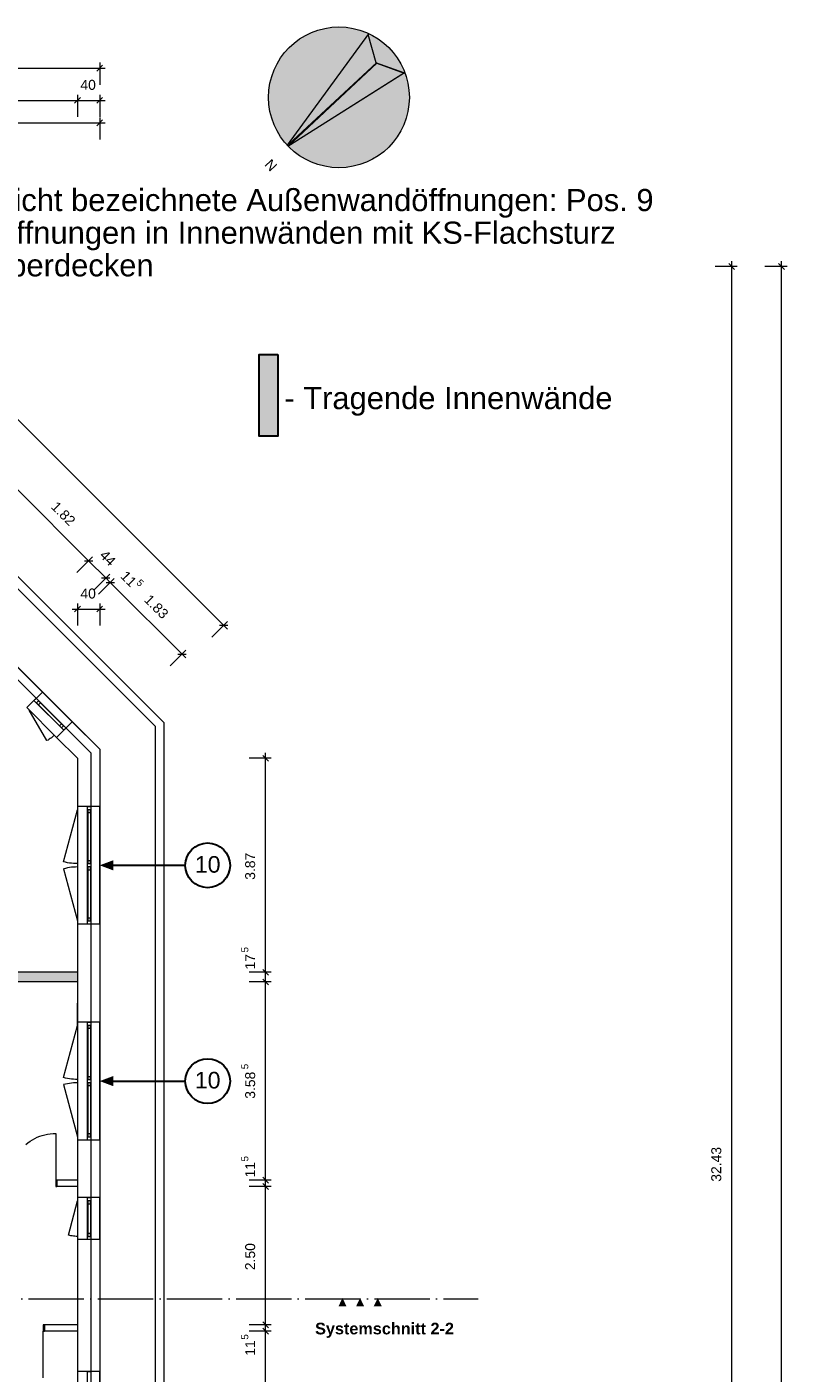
# Model space of a CAD drawing. Header units: millimetres. Extents: x -15507 to 123453, y -13113 to 44965.
# Tile 11 of 15: x 30520 to 44262, y 20459 to 44804. Entities that reach past the tile are written whole.
import ezdxf
from ezdxf.xclip import XClip

# ---------------------------------------------------------------- set-up
doc = ezdxf.new("R2010")
doc.units = ezdxf.units.MM
doc.header["$MEASUREMENT"] = 0
doc.header["$XCLIPFRAME"] = 0
doc.linetypes.add('Strichpunktlinie', pattern=[1250, 1000, -125, 0, -125])
for name, color, linetype in [('1-EG_1_0', 7, 'Continuous'), ('1-EG_1_Abschnitt 1_Erdgeschoss_Standard', 7, 'Continuous'), ('1-EG_1_EG', 7, 'Continuous'), ('T03 Cutfill', 7, 'Continuous'), ('Аннотация - Текст', 7, 'Continuous'), ('Чертеж и Рисунок', 7, 'Continuous')]:
    doc.layers.add(name, color=color, linetype=linetype)
doc.styles.add('СГЕНЕРИР_СТИЛЬ_1', font='arial.ttf')
doc.styles.add('СГЕНЕРИР_СТИЛЬ_2', font='arialbd.ttf')
doc.styles.add('СГЕНЕРИР_СТИЛЬ_5', font='arial.ttf')

# ---------------------------------------------------------------- blocks, each defined once
blk = doc.blocks.new('Чертеж_1_1', base_point=(21718, 6295))
at = {"layer": '1-EG_1_0', "linetype": 'Continuous', "lineweight": 18, "true_color": 0xf8991e}
blk.add_hatch(color=30, dxfattribs=at).paths.add_polyline_path([(26701, 28857), (26701, 25332), (27036, 24997), (27159, 25121), (26876, 25404), (26876, 27532), (31436, 27532), (31436, 27707), (26876, 27707), (26876, 28857)])
at = {"layer": '1-EG_1_EG', "linetype": 'Continuous', "lineweight": 0, "true_color": 0xffffff}
blk.add_hatch(color=7, dxfattribs=at).paths.add_polyline_path([(37434, 43530, 1), (34887, 43530, 1)])
at = {"layer": '1-EG_1_Abschnitt 1_Erdgeschoss_Standard', "color": 7, "linetype": 'Continuous', "lineweight": 18}
for p, q in [((32996, 32223), (23589, 41630)), ((31836, 31742), (23109, 40470)), ((30803, 32776), (30202, 33377)), ((30690, 32662), (30089, 33264)), ((30690, 32662), (30089, 33264)), ((30803, 32776), (30520, 32493)), ((31341, 32238), (30803, 32776)), ((30520, 32493), (31058, 31955)), ((30729, 32546), (31111, 32164)), ((30764, 32581), (31146, 32199)), ((31341, 32238), (31058, 31955)), ((31836, 31742), (31341, 32238)), ((32996, 32223), (32996, 7562)), ((31436, 31577), (31058, 31955)), ((31676, 31676), (31227, 32125)), ((31676, 31676), (31227, 32125)), ((31676, 31676), (31676, 30707)), ((31676, 31676), (31676, 30707)), ((31836, 31742), (31836, 30707)), ((31836, 31742), (31836, 8042)), ((31436, 31577), (31436, 30707)), ((31836, 30707), (31436, 30707)), ((31436, 30707), (31436, 28577)), ((31836, 28577), (31836, 30707)), ((31621, 30597), (31621, 29722)), ((31671, 30597), (31671, 29722)), ((31621, 29562), (31621, 28687)), ((31671, 29562), (31671, 28687)), ((31436, 28577), (31436, 26804)), ((31836, 28577), (31436, 28577)), ((31676, 28577), (31676, 26804)), ((31676, 28577), (31676, 26804)), ((31836, 28577), (31836, 26804)), ((31436, 27707), (26876, 27707)), ((31436, 27532), (26876, 27532)), ((31436, 27707), (31436, 27532)), ((31836, 26804), (31436, 26804)), ((31436, 26804), (31436, 24674)), ((31836, 24674), (31836, 26804)), ((31621, 26694), (31621, 25819)), ((31671, 26694), (31671, 25819)), ((31621, 25659), (31621, 24784)), ((31671, 25659), (31671, 24784)), ((31436, 24674), (31436, 23632)), ((31836, 24674), (31436, 24674)), ((31676, 24674), (31676, 23632)), ((31676, 24674), (31676, 23632)), ((31836, 24674), (31836, 23632)), ((31436, 23947), (31061, 23947)), ((31061, 23947), (31061, 23832)), ((31436, 23947), (31436, 23832)), ((31436, 23832), (31061, 23832)), ((31836, 23632), (31436, 23632)), ((31436, 23632), (31436, 22872)), ((31836, 22872), (31836, 23632)), ((31621, 23522), (31621, 22982)), ((31671, 23522), (31671, 22982)), ((31436, 22872), (31436, 20489)), ((31836, 22872), (31436, 22872)), ((31676, 22872), (31676, 20489)), ((31676, 22872), (31676, 20489)), ((31836, 22872), (31836, 20489)), ((31436, 21332), (30836, 21332)), ((30836, 21332), (30836, 21217)), ((31436, 21217), (30836, 21217)), ((31436, 21332), (31436, 21217)), ((31836, 20489), (31436, 20489)), ((31436, 20489), (31436, 18359)), ((31836, 18359), (31836, 20489))]:
    blk.add_line(p, q, dxfattribs=at)
at = {"layer": '1-EG_1_Abschnitt 1_Erdgeschoss_Standard', "color": 7, "linetype": 'Continuous', "lineweight": 18, "flags": 128}
for points in [[(30690, 32662), (31227, 32125), (31185, 32083), (30648, 32620)], [(30694, 32581), (30729, 32546), (30764, 32581), (30729, 32616)], [(31181, 32164), (31146, 32199), (31111, 32164), (31146, 32129)], [(31676, 30707), (31676, 28577), (31616, 28577), (31616, 30707)], [(31621, 30647), (31621, 30597), (31671, 30597), (31671, 30647)], [(31671, 29672), (31671, 29722), (31621, 29722), (31621, 29672)], [(31621, 29612), (31621, 29562), (31671, 29562), (31671, 29612)], [(31671, 28637), (31671, 28687), (31621, 28687), (31621, 28637)], [(31676, 26804), (31676, 24674), (31616, 24674), (31616, 26804)], [(31621, 26744), (31621, 26694), (31671, 26694), (31671, 26744)], [(31671, 25769), (31671, 25819), (31621, 25819), (31621, 25769)], [(31621, 25709), (31621, 25659), (31671, 25659), (31671, 25709)], [(31671, 24734), (31671, 24784), (31621, 24784), (31621, 24734)], [(31061, 23947), (31041, 23947), (31041, 23832), (31061, 23832)], [(31676, 23632), (31676, 22872), (31616, 22872), (31616, 23632)], [(31621, 23572), (31621, 23522), (31671, 23522), (31671, 23572)], [(31671, 22932), (31671, 22982), (31621, 22982), (31621, 22932)], [(30836, 21332), (30816, 21332), (30816, 21217), (30836, 21217)], [(31676, 20489), (31676, 18359), (31616, 18359), (31616, 20489)]]:
    blk.add_lwpolyline(points, close=True, dxfattribs=at)
for points in [[(31015, 31998), (30998, 31981), (30980, 31965), (30962, 31950), (30943, 31935), (30923, 31921), (30903, 31908), (30883, 31896), (30563, 32450)], [(31436, 29672), (31400, 29672), (31363, 29675), (31327, 29678), (31291, 29683), (31255, 29689), (31219, 29696), (31184, 29705), (31436, 30647)], [(31436, 29612), (31400, 29611), (31363, 29609), (31327, 29606), (31291, 29601), (31255, 29595), (31219, 29587), (31184, 29579), (31436, 28637)], [(31436, 25769), (31400, 25770), (31363, 25772), (31327, 25775), (31291, 25780), (31255, 25786), (31219, 25794), (31184, 25803), (31436, 26744)], [(31436, 25709), (31400, 25709), (31363, 25707), (31327, 25703), (31291, 25698), (31255, 25692), (31219, 25685), (31184, 25676), (31436, 24734)], [(30498, 24594), (30537, 24625), (30577, 24653), (30619, 24679), (30662, 24702), (30707, 24723), (30752, 24741), (30799, 24756), (30846, 24769), (30894, 24779), (30943, 24786), (30992, 24790), (31041, 24792), (31041, 23947)], [(31436, 22932), (31412, 22932), (31388, 22934), (31365, 22936), (31341, 22939), (31317, 22943), (31294, 22948), (31271, 22954), (31436, 23572)], [(30816, 20372), (30816, 21217)]]:
    blk.add_lwpolyline(points, dxfattribs=at)
at = {"layer": '1-EG_1_EG', "color": 7, "linetype": 'Continuous', "lineweight": 18}
for p, q in [((35231, 42663), (36704, 44678)), ((36832, 44156), (36691, 44665)), ((31783, 44006), (31889, 44112)), ((31836, 44159), (31836, 43759)), ((35235, 42641), (36849, 44146)), ((35250, 42677), (36845, 44160)), ((37335, 43975), (36827, 44152)), ((36849, 44146), (37339, 43970)), ((-8894, 44059), (31936, 44059)), ((35235, 42650), (37348, 43979)), ((37330, 43962), (35235, 42641)), ((37339, 43970), (37330, 43962)), ((26876, 43476), (31436, 43476)), ((31383, 43423), (31489, 43529)), ((31436, 43576), (31436, 43176)), ((31436, 43476), (31936, 43476)), ((31783, 43423), (31889, 43529)), ((31836, 43576), (31836, 43176)), ((31783, 43015), (31889, 43122)), ((31836, 43168), (31836, 42768)), ((23109, 43068), (31936, 43068)), ((25278, 42780), (34147, 33911)), ((43362, 40470), (42962, 40470)), ((43315, 40417), (43209, 40523)), ((43262, 8042), (43262, 40570)), ((44262, 40470), (43862, 40470)), ((44215, 40417), (44109, 40523)), ((44162, -9332), (44162, 40570)), ((30348, 36437), (31635, 35150)), ((31706, 35220), (31423, 34938)), ((31560, 35150), (31710, 35150)), ((31635, 35150), (31946, 34839)), ((32017, 34909), (31734, 34626)), ((32099, 34828), (31816, 34545)), ((31871, 34839), (32021, 34839)), ((31946, 34839), (32028, 34757)), ((31953, 34757), (32103, 34757)), ((32028, 34757), (33393, 33392)), ((31383, 34224), (31489, 34330)), ((31436, 34377), (31436, 33977)), ((31783, 34224), (31889, 34330)), ((31836, 34377), (31836, 33977)), ((31336, 34277), (31936, 34277)), ((34147, 34053), (33864, 33770)), ((34001, 33982), (34151, 33982)), ((33393, 33534), (33110, 33251)), ((33247, 33463), (33397, 33463)), ((34836, 27707), (34836, 31677)), ((34936, 31577), (34536, 31577)), ((34889, 31524), (34783, 31630)), ((34889, 27654), (34783, 27760)), ((31410, 27707), (31010, 27707)), ((34936, 27707), (34536, 27707)), ((34936, 27532), (34536, 27532)), ((34889, 27479), (34783, 27585)), ((34836, 27532), (34836, 27707)), ((34836, 23947), (34836, 27532)), ((31436, 26748), (31436, 27148)), ((34936, 23947), (34536, 23947)), ((34889, 23894), (34783, 24000)), ((34889, 23779), (34783, 23885)), ((34836, 23832), (34836, 23947)), ((34936, 23832), (34536, 23832)), ((34836, 21332), (34836, 23832)), ((34936, 21332), (34536, 21332)), ((34936, 21217), (34536, 21217)), ((34889, 21279), (34783, 21385)), ((34889, 21164), (34783, 21270)), ((34836, 21217), (34836, 21332)), ((34836, 17632), (34836, 21217))]:
    blk.add_line(p, q, dxfattribs=at)
at = {"layer": '1-EG_1_EG', "color": 5, "linetype": 'Continuous', "lineweight": 18}
for p, q in [((23589, 41630), (32996, 32223)), ((23523, 41470), (32836, 32157)), ((32836, 32157), (32836, 7628)), ((32996, 32223), (32996, 7562))]:
    blk.add_line(p, q, dxfattribs=at)
at = {"layer": '1-EG_1_EG', "color": 7, "linetype": 'Strichpunktlinie', "lineweight": 18}
blk.add_line((-14452, 21804), (38680, 21804), dxfattribs=at)
at = {"layer": '1-EG_1_EG', "color": 7, "linetype": 'Continuous', "lineweight": 18}
blk.add_circle((36161, 43530), 1273, dxfattribs=at)
at = {"layer": '1-EG_1_EG', "color": 7, "linetype": 'Continuous', "lineweight": 18, "attachment_point": 1}
for s, insert, char_height, style in [('\\A1;{\\pql;\\fArial|b0|i0|c204|p0;\\W1.000000;40}', (31487, 43846), 180, 'СГЕНЕРИР_СТИЛЬ_1'), ('\\A1;{\\pql;\\fArial|b0|i0|c204|p0;\\W1.000000;40}', (31487, 34647), 180, 'СГЕНЕРИР_СТИЛЬ_1'), ('\\A1;{\\pql;\\fArial|b0|i0|c204|p0;\\W1.000000;▲ ▲ ▲}', (36101, 21844), 180, 'СГЕНЕРИР_СТИЛЬ_1'), ('\\A1;{\\pql;\\fArial|b1|i0|c204|p0;\\W1.000000;Systemschnitt 2-2}', (35730, 21369), 210, 'СГЕНЕРИР_СТИЛЬ_2')]:
    blk.add_mtext(s, dxfattribs=dict(at, insert=insert, char_height=char_height, style=style))
at = {"layer": '1-EG_1_EG', "color": 7, "linetype": 'Continuous', "lineweight": 18, "attachment_point": 1, "style": 'СГЕНЕРИР_СТИЛЬ_1'}
for s, insert, char_height, rotation in [('\\A1;{\\pql;\\fArial|b0|i0|c204|p0;\\W1.000000;N}', (34929, 42175), 180, 133), ('\\A1;{\\pql;\\fArial|b0|i0|c204|p0;\\W1.000000;1.82}', (31069, 36240), 180, 315), ('\\A1;{\\pql;\\fArial|b0|i0|c204|p0;\\W1.000000;44}', (31948, 35362), 180, 315), ('\\A1;{\\pql;\\fArial|b0|i0|c204|p0;\\W1.000000;11}', (32325, 34984), 180, 315), ('\\A1;{\\pql;\\fArial|b0|i0|c204|p0;\\W1.000000;5}', (32578, 34829), 126, 315), ('\\A1;{\\pql;\\fArial|b0|i0|c204|p0;\\W1.000000;1.83}', (32752, 34557), 180, 315), ('\\A1;{\\pql;\\fArial|b0|i0|c204|p0;\\W1.000000;3.87}', (34466, 29380), 180, 90), ('\\A1;{\\pql;\\fArial|b0|i0|c204|p0;\\W1.000000;5}', (34396, 28066), 126, 90), ('\\A1;{\\pql;\\fArial|b0|i0|c204|p0;\\W1.000000;17}', (34466, 27757), 180, 90), ('\\A1;{\\pql;\\fArial|b0|i0|c204|p0;\\W1.000000;5}', (34396, 25954), 126, 90), ('\\A1;{\\pql;\\fArial|b0|i0|c204|p0;\\W1.000000;3.58}', (34466, 25420), 180, 90), ('\\A1;{\\pql;\\fArial|b0|i0|c204|p0;\\W1.000000;5}', (34396, 24286), 126, 90), ('\\A1;{\\pql;\\fArial|b0|i0|c204|p0;\\W1.000000;32.43}', (42892, 23919), 180, 90), ('\\A1;{\\pql;\\fArial|b0|i0|c204|p0;\\W1.000000;11}', (34466, 23997), 180, 90), ('\\A1;{\\pql;\\fArial|b0|i0|c204|p0;\\W1.000000;2.50}', (34466, 22320), 180, 90), ('\\A1;{\\pql;\\fArial|b0|i0|c204|p0;\\W1.000000;5}', (34396, 21063), 126, 90), ('\\A1;{\\pql;\\fArial|b0|i0|c204|p0;\\W1.000000;11}', (34466, 20774), 180, 90)]:
    blk.add_mtext(s, dxfattribs=dict(at, insert=insert, char_height=char_height, rotation=rotation))

msp = doc.modelspace()

# ---------------------------------------------------------------- hatches: boundary and pattern name
at = {"layer": 'T03 Cutfill', "linetype": 'Continuous', "lineweight": 15, "true_color": 0xff6600}
msp.add_hatch(color=30, dxfattribs=at).paths.add_polyline_path([(35058.8, 38882.1), (35058.8, 37400.6), (34716.7, 37400.6), (34716.7, 38882.1)])
at = {"layer": 'T03 Cutfill', "linetype": 'Continuous', "lineweight": 30}
for points in [[(32081.9, 29641.9), (32082, 29549.5), (31836.2, 29641.8), (32081.9, 29734.3)], [(32081.9, 25739.4), (32082, 25647), (31836.2, 25739.3), (32081.9, 25831.8)]]:
    msp.add_hatch(color=5, dxfattribs=at).paths.add_polyline_path(points)

# ---------------------------------------------------------------- linework, layer by layer
at = {"color": 5, "linetype": 'Continuous', "lineweight": 30}
for p, q in [((32081.9, 29641.9), (33382.7, 29641.8)), ((32081.9, 25739.4), (33382.7, 25739.3))]:
    msp.add_line(p, q, dxfattribs=at)
for centre in [(33787.2, 29641.5), (33787.2, 25739)]:
    msp.add_circle(centre, 404.5, dxfattribs=at)
at = {"layer": 'T03 Cutfill', "color": 7, "linetype": 'Continuous', "lineweight": 30, "flags": 128}
msp.add_lwpolyline([(35058.8, 38882.1), (35058.8, 37400.6), (34716.7, 37400.6), (34716.7, 38882.1)], close=True, dxfattribs=at)

# ---------------------------------------------------------------- block references
at = {"layer": 'Чертеж и Рисунок', "color": 161, "linetype": 'Continuous', "lineweight": 40, "true_color": 0x83aefe}
ref = msp.add_blockref('Чертеж_1_1', (21717.7, 6295.2), dxfattribs=at)
XClip(ref).set_block_clipping_path([(-15535.5408801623, -13113.286836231), (71649.870074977, 45367.8458842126)])

# ---------------------------------------------------------------- texts
at = {"layer": 'Аннотация - Текст', "color": 5, "linetype": 'Continuous', "lineweight": 0, "insert": (29890.2, 41873), "char_height": 400, "width": 12426.45, "attachment_point": 1, "line_spacing_factor": 0.884997, "style": 'СГЕНЕРИР_СТИЛЬ_5'}
msp.add_mtext('\\A1;{\\pql;\\fArial|b0|i0|c204|p0;\\W1.000000;Nicht bezeichnete Außenwandöffnungen: Pos. 9\\P\\pql;\\fArial|b0|i0|c204|p0;\\W1.000000;Öffnungen in Innenwänden mit KS-Flachsturz überdecken}', dxfattribs=at)
at = {"layer": 'Аннотация - Текст', "color": 5, "linetype": 'Continuous', "lineweight": 0, "insert": (35173.4, 38292.2), "char_height": 400, "attachment_point": 1, "style": 'СГЕНЕРИР_СТИЛЬ_5'}
msp.add_mtext('\\A1;{\\pql;\\fArial|b0|i0|c204|p0;\\W1.000000;- \\fArial|b0|i0|c204|p0;\\W1.000000;Tragende Innenwände}', dxfattribs=at)
at = {"layer": 'Аннотация - Текст', "color": 5, "linetype": 'Continuous', "lineweight": 30, "char_height": 300, "attachment_point": 2, "style": 'СГЕНЕРИР_СТИЛЬ_5'}
for insert in [(33787.2, 29808.7), (33787.2, 25906.2)]:
    msp.add_mtext('\\A1;{\\pqc;\\fArial|b0|i0|c204|p0;\\W1.000000;10}', dxfattribs=dict(at, insert=insert))

doc.saveas('drawing.dxf')
